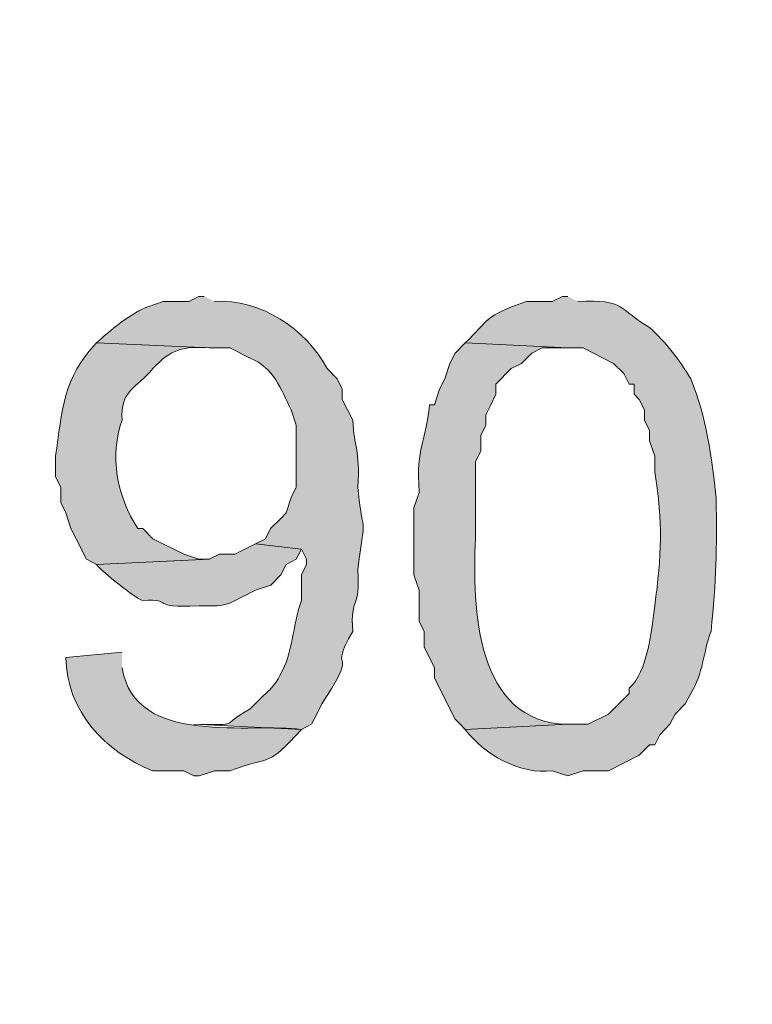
# Model space of a CAD drawing. Header units: inches. Extents: x 1352 to 2050, y -1711 to -1289.
# Tile 139 of 256: x 2007.64 to 2010.65, y -1595.16 to -1591.12. Entities that reach past the tile are written whole.
import ezdxf

# ---------------------------------------------------------------- set-up
doc = ezdxf.new("R2010")
doc.units = ezdxf.units.IN
doc.header["$MEASUREMENT"] = 0
doc.layers.add('图层 1', color=7, linetype='Continuous')

# ---------------------------------------------------------------- blocks, each defined once
blk = doc.blocks.new('block 10')
at = {"layer": '图层 1', "true_color": 0x221814}
h = blk.add_hatch(color=250, dxfattribs=at)
edge = h.paths.add_edge_path()
edge.add_spline(control_points=[(2008.3997, -1592.256), (2008.3997, -1592.256), (2008.378, -1592.256), (2008.378, -1592.256), (2008.378, -1592.256), (2008.336, -1592.277), (2008.336, -1592.277), (2008.336, -1592.277), (2008.2313, -1592.277), (2008.2313, -1592.277), (2008.2313, -1592.277), (2008.1689, -1592.2983), (2008.1689, -1592.2983), (2008.109, -1592.3187), (2008.0035, -1592.4027), (2007.9581, -1592.4465), (2007.9581, -1592.4465), (2008.4211, -1592.4678), (2008.4211, -1592.4678), (2008.4211, -1592.4678), (2008.5044, -1592.4678), (2008.5044, -1592.4678), (2008.5044, -1592.4678), (2008.5885, -1592.5099), (2008.5885, -1592.5099), (2008.6874, -1592.5484), (2008.7132, -1592.6377), (2008.7573, -1592.7214), (2008.7573, -1592.7214), (2008.7776, -1592.7851), (2008.7776, -1592.7851), (2008.7776, -1592.7851), (2008.7776, -1593.039), (2008.7776, -1593.039), (2008.7776, -1593.039), (2008.7573, -1593.0814), (2008.7573, -1593.0814), (2008.7573, -1593.0814), (2008.736, -1593.1451), (2008.736, -1593.1451), (2008.736, -1593.1451), (2008.7153, -1593.1661), (2008.7153, -1593.1661), (2008.7153, -1593.1661), (2008.6722, -1593.2085), (2008.6722, -1593.2085), (2008.6722, -1593.2085), (2008.6519, -1593.2506), (2008.6519, -1593.2506), (2008.6519, -1593.2506), (2008.6099, -1593.2719), (2008.6099, -1593.2719), (2008.6099, -1593.2719), (2008.7987, -1593.2933), (2008.7987, -1593.2933), (2008.7987, -1593.2933), (2008.8197, -1593.3353), (2008.8197, -1593.3353), (2008.8197, -1593.3353), (2008.8197, -1593.3567), (2008.8197, -1593.3567), (2008.8197, -1593.3567), (2008.7987, -1593.399), (2008.7987, -1593.399), (2008.7987, -1593.399), (2008.7987, -1593.5048), (2008.7987, -1593.5048), (2008.7697, -1593.5896), (2008.7649, -1593.6736), (2008.736, -1593.7587), (2008.6843, -1593.8776), (2008.6774, -1593.8541), (2008.5885, -1593.9492), (2008.451, -1594.0233), (2008.5644, -1594.0133), (2008.3577, -1594.0126), (2008.3577, -1594.0126), (2008.7987, -1594.034), (2008.7987, -1594.034), (2008.7987, -1594.034), (2008.8407, -1594.0126), (2008.8407, -1594.0126), (2008.8407, -1594.0126), (2008.862, -1593.9706), (2008.862, -1593.9706), (2008.862, -1593.9706), (2008.8827, -1593.9282), (2008.8827, -1593.9282), (2008.8827, -1593.9282), (2008.9244, -1593.8645), (2008.9244, -1593.8645), (2009.0233, -1593.6932), (2008.9072, -1593.8121), (2009.0095, -1593.6316), (2008.9992, -1593.4834), (2009.0422, -1593.5427), (2009.0302, -1593.378), (2009.065, -1593.1069), (2009.056, -1593.2857), (2009.0302, -1593.039), (2009.0408, -1592.8819), (2009.015, -1592.8785), (2009.0095, -1592.7641), (2009.0095, -1592.7641), (2008.9881, -1592.7214), (2008.9881, -1592.7214), (2008.9881, -1592.7214), (2008.9664, -1592.6794), (2008.9664, -1592.6794), (2008.9664, -1592.6794), (2008.9664, -1592.637), (2008.9664, -1592.637), (2008.9664, -1592.637), (2008.9461, -1592.5946), (2008.9461, -1592.5946), (2008.9461, -1592.5946), (2008.9041, -1592.5522), (2008.9041, -1592.5522), (2008.8183, -1592.39), (2008.6309, -1592.2646), (2008.4417, -1592.277)], knot_values=[0, 0, 0, 0, 0.352778, 0.352778, 0.352778, 0.705556, 0.705556, 0.705556, 1.058333, 1.058333, 1.058333, 1.411111, 1.411111, 1.411111, 1.763889, 1.763889, 1.763889, 2.116667, 2.116667, 2.116667, 2.469444, 2.469444, 2.469444, 2.822222, 2.822222, 2.822222, 3.175, 3.175, 3.175, 3.527778, 3.527778, 3.527778, 3.880556, 3.880556, 3.880556, 4.233333, 4.233333, 4.233333, 4.586111, 4.586111, 4.586111, 4.938889, 4.938889, 4.938889, 5.291667, 5.291667, 5.291667, 5.644444, 5.644444, 5.644444, 5.997222, 5.997222, 5.997222, 6.35, 6.35, 6.35, 6.702778, 6.702778, 6.702778, 7.055556, 7.055556, 7.055556, 7.408333, 7.408333, 7.408333, 7.761111, 7.761111, 7.761111, 8.113889, 8.113889, 8.113889, 8.466667, 8.466667, 8.466667, 8.819444, 8.819444, 8.819444, 9.172222, 9.172222, 9.172222, 9.525, 9.525, 9.525, 9.877778, 9.877778, 9.877778, 10.230556, 10.230556, 10.230556, 10.583333, 10.583333, 10.583333, 10.936111, 10.936111, 10.936111, 11.288889, 11.288889, 11.288889, 11.641667, 11.641667, 11.641667, 11.994444, 11.994444, 11.994444, 12.347222, 12.347222, 12.347222, 12.7, 12.7, 12.7, 13.052778, 13.052778, 13.052778, 13.405556, 13.405556, 13.405556, 13.758333, 13.758333, 13.758333, 14.111111, 14.111111, 14.111111, 14.111111], degree=3, periodic=0)
edge.add_line((2008.4417, -1592.277), (2008.3997, -1592.256))
h = blk.add_hatch(color=250, dxfattribs=at)
edge = h.paths.add_edge_path()
edge.add_spline(control_points=[(2009.8921, -1592.256), (2009.8921, -1592.256), (2009.8704, -1592.256), (2009.8704, -1592.256), (2009.8704, -1592.256), (2009.8284, -1592.277), (2009.8284, -1592.277), (2009.8284, -1592.277), (2009.7237, -1592.277), (2009.7237, -1592.277), (2009.7237, -1592.277), (2009.661, -1592.2983), (2009.661, -1592.2983), (2009.5366, -1592.3535), (2009.5697, -1592.3541), (2009.4718, -1592.4465), (2009.4718, -1592.4465), (2009.8921, -1592.4678), (2009.8921, -1592.4678), (2009.8921, -1592.4678), (2009.9552, -1592.4678), (2009.9552, -1592.4678), (2009.9552, -1592.4678), (2010.0809, -1592.5312), (2010.0809, -1592.5312), (2010.0809, -1592.5312), (2010.1226, -1592.5732), (2010.1226, -1592.5732), (2010.1226, -1592.5732), (2010.1443, -1592.616), (2010.1443, -1592.616), (2010.1443, -1592.616), (2010.1646, -1592.616), (2010.1646, -1592.616), (2010.1646, -1592.616), (2010.1646, -1592.658), (2010.1646, -1592.658), (2010.1646, -1592.658), (2010.1863, -1592.6794), (2010.1863, -1592.6794), (2010.1863, -1592.6794), (2010.2077, -1592.7214), (2010.2077, -1592.7214), (2010.2077, -1592.7214), (2010.2077, -1592.7641), (2010.2077, -1592.7641), (2010.2077, -1592.7641), (2010.2284, -1592.8061), (2010.2284, -1592.8061), (2010.2284, -1592.8061), (2010.2284, -1592.8489), (2010.2284, -1592.8489), (2010.2284, -1592.8489), (2010.2494, -1592.9122), (2010.2494, -1592.9122), (2010.2494, -1592.9122), (2010.2494, -1592.9756), (2010.2494, -1592.9756), (2010.2838, -1593.192), (2010.278, -1593.3136), (2010.2494, -1593.5262), (2010.2366, -1593.6237), (2010.2215, -1593.798), (2010.1443, -1593.8645), (2010.1443, -1593.8645), (2010.1443, -1593.8858), (2010.1443, -1593.8858), (2010.1443, -1593.8858), (2010.0603, -1593.9706), (2010.0603, -1593.9706), (2010.0603, -1593.9706), (2009.9758, -1594.0126), (2009.9758, -1594.0126), (2009.9758, -1594.0126), (2009.8921, -1594.0126), (2009.8921, -1594.0126), (2009.8921, -1594.0126), (2009.4718, -1594.034), (2009.4718, -1594.034), (2009.548, -1594.1366), (2009.6999, -1594.2207), (2009.8284, -1594.2035), (2009.8284, -1594.2035), (2009.8921, -1594.2245), (2009.8921, -1594.2245), (2009.8921, -1594.2245), (2009.9552, -1594.2035), (2009.9552, -1594.2035), (2009.9552, -1594.2035), (2010.0603, -1594.2035), (2010.0603, -1594.2035), (2010.0603, -1594.2035), (2010.1863, -1594.1397), (2010.1863, -1594.1397), (2010.1863, -1594.1397), (2010.2284, -1594.0974), (2010.2284, -1594.0974), (2010.2284, -1594.0974), (2010.2494, -1594.0974), (2010.2494, -1594.0974), (2010.2494, -1594.0974), (2010.2707, -1594.0553), (2010.2707, -1594.0553), (2010.2707, -1594.0553), (2010.3121, -1594.0126), (2010.3121, -1594.0126), (2010.3121, -1594.0126), (2010.3331, -1593.9706), (2010.3331, -1593.9706), (2010.3331, -1593.9706), (2010.3751, -1593.9282), (2010.3751, -1593.9282), (2010.3751, -1593.9282), (2010.3972, -1593.8858), (2010.3972, -1593.8858), (2010.4495, -1593.8066), (2010.4482, -1593.7139), (2010.4806, -1593.6316), (2010.5029, -1593.418), (2010.5043, -1593.2998), (2010.5019, -1593.0814), (2010.4826, -1592.9164), (2010.4626, -1592.7503), (2010.3972, -1592.5946), (2010.351, -1592.5167), (2010.2952, -1592.4454), (2010.2284, -1592.3831), (2010.1016, -1592.3107), (2010.1319, -1592.2666), (2009.9342, -1592.277)], knot_values=[0, 0, 0, 0, 0.352778, 0.352778, 0.352778, 0.705556, 0.705556, 0.705556, 1.058333, 1.058333, 1.058333, 1.411111, 1.411111, 1.411111, 1.763889, 1.763889, 1.763889, 2.116667, 2.116667, 2.116667, 2.469444, 2.469444, 2.469444, 2.822222, 2.822222, 2.822222, 3.175, 3.175, 3.175, 3.527778, 3.527778, 3.527778, 3.880556, 3.880556, 3.880556, 4.233333, 4.233333, 4.233333, 4.586111, 4.586111, 4.586111, 4.938889, 4.938889, 4.938889, 5.291667, 5.291667, 5.291667, 5.644444, 5.644444, 5.644444, 5.997222, 5.997222, 5.997222, 6.35, 6.35, 6.35, 6.702778, 6.702778, 6.702778, 7.055556, 7.055556, 7.055556, 7.408333, 7.408333, 7.408333, 7.761111, 7.761111, 7.761111, 8.113889, 8.113889, 8.113889, 8.466667, 8.466667, 8.466667, 8.819444, 8.819444, 8.819444, 9.172222, 9.172222, 9.172222, 9.525, 9.525, 9.525, 9.877778, 9.877778, 9.877778, 10.230556, 10.230556, 10.230556, 10.583333, 10.583333, 10.583333, 10.936111, 10.936111, 10.936111, 11.288889, 11.288889, 11.288889, 11.641667, 11.641667, 11.641667, 11.994444, 11.994444, 11.994444, 12.347222, 12.347222, 12.347222, 12.7, 12.7, 12.7, 13.052778, 13.052778, 13.052778, 13.405556, 13.405556, 13.405556, 13.758333, 13.758333, 13.758333, 14.111111, 14.111111, 14.111111, 14.463889, 14.463889, 14.463889, 14.816667, 14.816667, 14.816667, 15.169444, 15.169444, 15.169444, 15.169444], degree=3, periodic=0)
edge.add_line((2009.9342, -1592.277), (2009.8921, -1592.256))
h = blk.add_hatch(color=250, dxfattribs=at)
edge = h.paths.add_edge_path()
edge.add_spline(control_points=[(2007.9581, -1592.4465), (2007.8182, -1592.5905), (2007.8175, -1592.7259), (2007.7896, -1592.9122), (2007.7896, -1592.9122), (2007.7896, -1592.997), (2007.7896, -1592.997), (2007.7896, -1592.997), (2007.8106, -1593.039), (2007.8106, -1593.039), (2007.8106, -1593.039), (2007.8106, -1593.1024), (2007.8106, -1593.1024), (2007.8106, -1593.1024), (2007.832, -1593.1451), (2007.832, -1593.1451), (2007.832, -1593.1451), (2007.8526, -1593.2085), (2007.8526, -1593.2085), (2007.8526, -1593.2085), (2007.874, -1593.2509), (2007.874, -1593.2509), (2007.874, -1593.2509), (2007.916, -1593.3353), (2007.916, -1593.3353), (2007.916, -1593.3353), (2007.9581, -1593.3567), (2007.9581, -1593.3567), (2007.9581, -1593.3567), (2008.4211, -1593.3353), (2008.4211, -1593.3353), (2008.4211, -1593.3353), (2008.378, -1593.3353), (2008.378, -1593.3353), (2008.378, -1593.3353), (2008.3157, -1593.3143), (2008.3157, -1593.3143), (2008.3157, -1593.3143), (2008.1892, -1593.2509), (2008.1892, -1593.2509), (2008.1892, -1593.2509), (2008.1472, -1593.2085), (2008.1472, -1593.2085), (2008.1472, -1593.2085), (2008.1269, -1593.2085), (2008.1269, -1593.2085), (2008.0418, -1593.0783), (2008.0097, -1592.9095), (2008.0628, -1592.7641), (2008.0538, -1592.639), (2008.1207, -1592.6353), (2008.1892, -1592.5522), (2008.2609, -1592.4727), (2008.3177, -1592.4596), (2008.4211, -1592.4678)], knot_values=[0, 0, 0, 0, 0.352778, 0.352778, 0.352778, 0.705556, 0.705556, 0.705556, 1.058333, 1.058333, 1.058333, 1.411111, 1.411111, 1.411111, 1.763889, 1.763889, 1.763889, 2.116667, 2.116667, 2.116667, 2.469444, 2.469444, 2.469444, 2.822222, 2.822222, 2.822222, 3.175, 3.175, 3.175, 3.527778, 3.527778, 3.527778, 3.880556, 3.880556, 3.880556, 4.233333, 4.233333, 4.233333, 4.586111, 4.586111, 4.586111, 4.938889, 4.938889, 4.938889, 5.291667, 5.291667, 5.291667, 5.644444, 5.644444, 5.644444, 5.997222, 5.997222, 5.997222, 6.35, 6.35, 6.35, 6.35], degree=3, periodic=0)
edge.add_line((2008.4211, -1592.4678), (2007.9581, -1592.4465))
h = blk.add_hatch(color=250, dxfattribs=at)
edge = h.paths.add_edge_path()
edge.add_spline(control_points=[(2009.4718, -1592.4465), (2009.4718, -1592.4465), (2009.4298, -1592.4888), (2009.4298, -1592.4888), (2009.4298, -1592.4888), (2009.4081, -1592.5312), (2009.4081, -1592.5312), (2009.4081, -1592.5312), (2009.3878, -1592.5946), (2009.3878, -1592.5946), (2009.3878, -1592.5946), (2009.3664, -1592.637), (2009.3664, -1592.637), (2009.3664, -1592.637), (2009.3457, -1592.7007), (2009.3457, -1592.7007), (2009.3457, -1592.7007), (2009.3244, -1592.7007), (2009.3244, -1592.7007), (2009.3106, -1592.8613), (2009.2693, -1592.8661), (2009.2824, -1593.0604), (2009.2824, -1593.0604), (2009.2606, -1593.1238), (2009.2606, -1593.1238), (2009.2606, -1593.1238), (2009.2606, -1593.399), (2009.2606, -1593.399), (2009.2606, -1593.399), (2009.2824, -1593.4624), (2009.2824, -1593.4624), (2009.2824, -1593.4624), (2009.2824, -1593.5896), (2009.2824, -1593.5896), (2009.2824, -1593.5896), (2009.3034, -1593.6316), (2009.3034, -1593.6316), (2009.3034, -1593.6316), (2009.3034, -1593.6953), (2009.3034, -1593.6953), (2009.3034, -1593.6953), (2009.3244, -1593.7377), (2009.3244, -1593.7377), (2009.3244, -1593.7377), (2009.3457, -1593.7801), (2009.3457, -1593.7801), (2009.3457, -1593.7801), (2009.3457, -1593.8224), (2009.3457, -1593.8224), (2009.3457, -1593.8224), (2009.3664, -1593.8645), (2009.3664, -1593.8645), (2009.3664, -1593.8645), (2009.3878, -1593.9072), (2009.3878, -1593.9072), (2009.3878, -1593.9072), (2009.4081, -1593.9492), (2009.4081, -1593.9492), (2009.4081, -1593.9492), (2009.4298, -1593.9916), (2009.4298, -1593.9916), (2009.4298, -1593.9916), (2009.4501, -1594.0126), (2009.4501, -1594.0126), (2009.4501, -1594.0126), (2009.4718, -1594.034), (2009.4718, -1594.034), (2009.4718, -1594.034), (2009.8918, -1594.0126), (2009.8918, -1594.0126), (2009.5146, -1594.0064), (2009.4987, -1593.5334), (2009.5139, -1593.2509), (2009.5139, -1593.2509), (2009.5139, -1592.9333), (2009.5139, -1592.9333), (2009.5139, -1592.9333), (2009.5349, -1592.8909), (2009.5349, -1592.8909), (2009.5349, -1592.8909), (2009.5349, -1592.8275), (2009.5349, -1592.8275), (2009.5349, -1592.8275), (2009.5555, -1592.7851), (2009.5555, -1592.7851), (2009.5555, -1592.7851), (2009.5555, -1592.7427), (2009.5555, -1592.7427), (2009.5555, -1592.7427), (2009.5766, -1592.7007), (2009.5766, -1592.7007), (2009.5766, -1592.7007), (2009.5976, -1592.658), (2009.5976, -1592.658), (2009.5976, -1592.658), (2009.5976, -1592.616), (2009.5976, -1592.616), (2009.5976, -1592.616), (2009.6606, -1592.5522), (2009.6606, -1592.5522), (2009.6606, -1592.5522), (2009.7023, -1592.5312), (2009.7023, -1592.5312), (2009.7023, -1592.5312), (2009.7443, -1592.4888), (2009.7443, -1592.4888), (2009.7443, -1592.4888), (2009.7874, -1592.4678), (2009.7874, -1592.4678), (2009.7874, -1592.4678), (2009.8918, -1592.4678), (2009.8918, -1592.4678)], knot_values=[0, 0, 0, 0, 0.352778, 0.352778, 0.352778, 0.705556, 0.705556, 0.705556, 1.058333, 1.058333, 1.058333, 1.411111, 1.411111, 1.411111, 1.763889, 1.763889, 1.763889, 2.116667, 2.116667, 2.116667, 2.469444, 2.469444, 2.469444, 2.822222, 2.822222, 2.822222, 3.175, 3.175, 3.175, 3.527778, 3.527778, 3.527778, 3.880556, 3.880556, 3.880556, 4.233333, 4.233333, 4.233333, 4.586111, 4.586111, 4.586111, 4.938889, 4.938889, 4.938889, 5.291667, 5.291667, 5.291667, 5.644444, 5.644444, 5.644444, 5.997222, 5.997222, 5.997222, 6.35, 6.35, 6.35, 6.702778, 6.702778, 6.702778, 7.055556, 7.055556, 7.055556, 7.408333, 7.408333, 7.408333, 7.761111, 7.761111, 7.761111, 8.113889, 8.113889, 8.113889, 8.466667, 8.466667, 8.466667, 8.819444, 8.819444, 8.819444, 9.172222, 9.172222, 9.172222, 9.525, 9.525, 9.525, 9.877778, 9.877778, 9.877778, 10.230556, 10.230556, 10.230556, 10.583333, 10.583333, 10.583333, 10.936111, 10.936111, 10.936111, 11.288889, 11.288889, 11.288889, 11.641667, 11.641667, 11.641667, 11.994444, 11.994444, 11.994444, 12.347222, 12.347222, 12.347222, 12.7, 12.7, 12.7, 13.052778, 13.052778, 13.052778, 13.052778], degree=3, periodic=0)
edge.add_line((2009.8918, -1592.4678), (2009.4718, -1592.4465))
h = blk.add_hatch(color=250, dxfattribs=at)
edge = h.paths.add_edge_path()
edge.add_spline(control_points=[(2008.6099, -1593.2719), (2008.6099, -1593.2719), (2008.5258, -1593.3143), (2008.5258, -1593.3143), (2008.5258, -1593.3143), (2008.4631, -1593.3143), (2008.4631, -1593.3143), (2008.4631, -1593.3143), (2008.4204, -1593.3353), (2008.4204, -1593.3353), (2008.4204, -1593.3353), (2007.9577, -1593.3567), (2007.9577, -1593.3567), (2007.9818, -1593.387), (2008.1141, -1593.4931), (2008.1472, -1593.5048), (2008.2853, -1593.4952), (2008.1644, -1593.5386), (2008.3787, -1593.5258), (2008.5058, -1593.5317), (2008.4996, -1593.5151), (2008.6099, -1593.4624), (2008.6099, -1593.4624), (2008.6729, -1593.4414), (2008.6729, -1593.4414), (2008.6729, -1593.4414), (2008.7146, -1593.3987), (2008.7146, -1593.3987), (2008.7146, -1593.3987), (2008.7356, -1593.3567), (2008.7356, -1593.3567), (2008.7356, -1593.3567), (2008.778, -1593.3353), (2008.778, -1593.3353), (2008.778, -1593.3353), (2008.7987, -1593.2933), (2008.7987, -1593.2933)], knot_values=[0, 0, 0, 0, 0.352778, 0.352778, 0.352778, 0.705556, 0.705556, 0.705556, 1.058333, 1.058333, 1.058333, 1.411111, 1.411111, 1.411111, 1.763889, 1.763889, 1.763889, 2.116667, 2.116667, 2.116667, 2.469444, 2.469444, 2.469444, 2.822222, 2.822222, 2.822222, 3.175, 3.175, 3.175, 3.527778, 3.527778, 3.527778, 3.880556, 3.880556, 3.880556, 4.233333, 4.233333, 4.233333, 4.233333], degree=3, periodic=0)
edge.add_line((2008.7987, -1593.2933), (2008.6099, -1593.2719))
h = blk.add_hatch(color=250, dxfattribs=at)
edge = h.paths.add_edge_path()
edge.add_spline(control_points=[(2008.0628, -1593.7163), (2008.0628, -1593.7163), (2007.832, -1593.7377), (2007.832, -1593.7377), (2007.834, -1593.9582), (2007.9925, -1594.126), (2008.1892, -1594.2035), (2008.1892, -1594.2035), (2008.3157, -1594.2035), (2008.3157, -1594.2035), (2008.3157, -1594.2035), (2008.3577, -1594.2241), (2008.3577, -1594.2241), (2008.3577, -1594.2241), (2008.379, -1594.2241), (2008.379, -1594.2241), (2008.379, -1594.2241), (2008.4414, -1594.2035), (2008.4414, -1594.2035), (2008.4414, -1594.2035), (2008.5044, -1594.2035), (2008.5044, -1594.2035), (2008.6901, -1594.1353), (2008.6498, -1594.1938), (2008.7987, -1594.034), (2008.6006, -1594.003), (2008.1145, -1594.1101), (2008.0628, -1593.7804)], knot_values=[0, 0, 0, 0, 0.352778, 0.352778, 0.352778, 0.705556, 0.705556, 0.705556, 1.058333, 1.058333, 1.058333, 1.411111, 1.411111, 1.411111, 1.763889, 1.763889, 1.763889, 2.116667, 2.116667, 2.116667, 2.469444, 2.469444, 2.469444, 2.822222, 2.822222, 2.822222, 3.175, 3.175, 3.175, 3.175], degree=3, periodic=0)
edge.add_line((2008.0628, -1593.7804), (2008.0628, -1593.7163))
at = {"layer": '图层 1', "color": 250, "lineweight": 18, "true_color": 0x221814}
blk.add_open_spline([(1982.3121, -1579.1119), (1993.2365, -1595.1619), (2017.2894, -1591.4405), (2022.9249, -1572.8253)], degree=3, dxfattribs=at)
at = {"layer": '图层 1', "lineweight": 0}
for points, knots in [([(2008.3997, -1592.256), (2008.3997, -1592.256), (2008.378, -1592.256), (2008.378, -1592.256), (2008.378, -1592.256), (2008.336, -1592.277), (2008.336, -1592.277), (2008.336, -1592.277), (2008.2313, -1592.277), (2008.2313, -1592.277), (2008.2313, -1592.277), (2008.1689, -1592.2983), (2008.1689, -1592.2983), (2008.109, -1592.3187), (2008.0035, -1592.4027), (2007.9581, -1592.4465), (2007.9581, -1592.4465), (2008.4211, -1592.4678), (2008.4211, -1592.4678), (2008.4211, -1592.4678), (2008.5044, -1592.4678), (2008.5044, -1592.4678), (2008.5044, -1592.4678), (2008.5885, -1592.5099), (2008.5885, -1592.5099), (2008.6874, -1592.5484), (2008.7132, -1592.6377), (2008.7573, -1592.7214), (2008.7573, -1592.7214), (2008.7776, -1592.7851), (2008.7776, -1592.7851), (2008.7776, -1592.7851), (2008.7776, -1593.039), (2008.7776, -1593.039), (2008.7776, -1593.039), (2008.7573, -1593.0814), (2008.7573, -1593.0814), (2008.7573, -1593.0814), (2008.736, -1593.1451), (2008.736, -1593.1451), (2008.736, -1593.1451), (2008.7153, -1593.1661), (2008.7153, -1593.1661), (2008.7153, -1593.1661), (2008.6722, -1593.2085), (2008.6722, -1593.2085), (2008.6722, -1593.2085), (2008.6519, -1593.2506), (2008.6519, -1593.2506), (2008.6519, -1593.2506), (2008.6099, -1593.2719), (2008.6099, -1593.2719), (2008.6099, -1593.2719), (2008.7987, -1593.2933), (2008.7987, -1593.2933), (2008.7987, -1593.2933), (2008.8197, -1593.3353), (2008.8197, -1593.3353), (2008.8197, -1593.3353), (2008.8197, -1593.3567), (2008.8197, -1593.3567), (2008.8197, -1593.3567), (2008.7987, -1593.399), (2008.7987, -1593.399), (2008.7987, -1593.399), (2008.7987, -1593.5048), (2008.7987, -1593.5048), (2008.7697, -1593.5896), (2008.7649, -1593.6736), (2008.736, -1593.7587), (2008.6843, -1593.8776), (2008.6774, -1593.8541), (2008.5885, -1593.9492), (2008.451, -1594.0233), (2008.5644, -1594.0133), (2008.3577, -1594.0126), (2008.3577, -1594.0126), (2008.7987, -1594.034), (2008.7987, -1594.034), (2008.7987, -1594.034), (2008.8407, -1594.0126), (2008.8407, -1594.0126), (2008.8407, -1594.0126), (2008.862, -1593.9706), (2008.862, -1593.9706), (2008.862, -1593.9706), (2008.8827, -1593.9282), (2008.8827, -1593.9282), (2008.8827, -1593.9282), (2008.9244, -1593.8645), (2008.9244, -1593.8645), (2009.0233, -1593.6932), (2008.9072, -1593.8121), (2009.0095, -1593.6316), (2008.9992, -1593.4834), (2009.0422, -1593.5427), (2009.0302, -1593.378), (2009.065, -1593.1069), (2009.056, -1593.2857), (2009.0302, -1593.039), (2009.0408, -1592.8819), (2009.015, -1592.8785), (2009.0095, -1592.7641), (2009.0095, -1592.7641), (2008.9881, -1592.7214), (2008.9881, -1592.7214), (2008.9881, -1592.7214), (2008.9664, -1592.6794), (2008.9664, -1592.6794), (2008.9664, -1592.6794), (2008.9664, -1592.637), (2008.9664, -1592.637), (2008.9664, -1592.637), (2008.9461, -1592.5946), (2008.9461, -1592.5946), (2008.9461, -1592.5946), (2008.9041, -1592.5522), (2008.9041, -1592.5522), (2008.8183, -1592.39), (2008.6309, -1592.2646), (2008.4417, -1592.277)], [0, 0, 0, 0, 1, 1, 1, 2, 2, 2, 3, 3, 3, 4, 4, 4, 5, 5, 5, 6, 6, 6, 7, 7, 7, 8, 8, 8, 9, 9, 9, 10, 10, 10, 11, 11, 11, 12, 12, 12, 13, 13, 13, 14, 14, 14, 15, 15, 15, 16, 16, 16, 17, 17, 17, 18, 18, 18, 19, 19, 19, 20, 20, 20, 21, 21, 21, 22, 22, 22, 23, 23, 23, 24, 24, 24, 25, 25, 25, 26, 26, 26, 27, 27, 27, 28, 28, 28, 29, 29, 29, 30, 30, 30, 31, 31, 31, 32, 32, 32, 33, 33, 33, 34, 34, 34, 35, 35, 35, 36, 36, 36, 37, 37, 37, 38, 38, 38, 39, 39, 39, 40, 40, 40, 40]), ([(2009.8921, -1592.256), (2009.8921, -1592.256), (2009.8704, -1592.256), (2009.8704, -1592.256), (2009.8704, -1592.256), (2009.8284, -1592.277), (2009.8284, -1592.277), (2009.8284, -1592.277), (2009.7237, -1592.277), (2009.7237, -1592.277), (2009.7237, -1592.277), (2009.661, -1592.2983), (2009.661, -1592.2983), (2009.5366, -1592.3535), (2009.5697, -1592.3541), (2009.4718, -1592.4465), (2009.4718, -1592.4465), (2009.8921, -1592.4678), (2009.8921, -1592.4678), (2009.8921, -1592.4678), (2009.9552, -1592.4678), (2009.9552, -1592.4678), (2009.9552, -1592.4678), (2010.0809, -1592.5312), (2010.0809, -1592.5312), (2010.0809, -1592.5312), (2010.1226, -1592.5732), (2010.1226, -1592.5732), (2010.1226, -1592.5732), (2010.1443, -1592.616), (2010.1443, -1592.616), (2010.1443, -1592.616), (2010.1646, -1592.616), (2010.1646, -1592.616), (2010.1646, -1592.616), (2010.1646, -1592.658), (2010.1646, -1592.658), (2010.1646, -1592.658), (2010.1863, -1592.6794), (2010.1863, -1592.6794), (2010.1863, -1592.6794), (2010.2077, -1592.7214), (2010.2077, -1592.7214), (2010.2077, -1592.7214), (2010.2077, -1592.7641), (2010.2077, -1592.7641), (2010.2077, -1592.7641), (2010.2284, -1592.8061), (2010.2284, -1592.8061), (2010.2284, -1592.8061), (2010.2284, -1592.8489), (2010.2284, -1592.8489), (2010.2284, -1592.8489), (2010.2494, -1592.9122), (2010.2494, -1592.9122), (2010.2494, -1592.9122), (2010.2494, -1592.9756), (2010.2494, -1592.9756), (2010.2838, -1593.192), (2010.278, -1593.3136), (2010.2494, -1593.5262), (2010.2366, -1593.6237), (2010.2215, -1593.798), (2010.1443, -1593.8645), (2010.1443, -1593.8645), (2010.1443, -1593.8858), (2010.1443, -1593.8858), (2010.1443, -1593.8858), (2010.0603, -1593.9706), (2010.0603, -1593.9706), (2010.0603, -1593.9706), (2009.9758, -1594.0126), (2009.9758, -1594.0126), (2009.9758, -1594.0126), (2009.8921, -1594.0126), (2009.8921, -1594.0126), (2009.8921, -1594.0126), (2009.4718, -1594.034), (2009.4718, -1594.034), (2009.548, -1594.1366), (2009.6999, -1594.2207), (2009.8284, -1594.2035), (2009.8284, -1594.2035), (2009.8921, -1594.2245), (2009.8921, -1594.2245), (2009.8921, -1594.2245), (2009.9552, -1594.2035), (2009.9552, -1594.2035), (2009.9552, -1594.2035), (2010.0603, -1594.2035), (2010.0603, -1594.2035), (2010.0603, -1594.2035), (2010.1863, -1594.1397), (2010.1863, -1594.1397), (2010.1863, -1594.1397), (2010.2284, -1594.0974), (2010.2284, -1594.0974), (2010.2284, -1594.0974), (2010.2494, -1594.0974), (2010.2494, -1594.0974), (2010.2494, -1594.0974), (2010.2707, -1594.0553), (2010.2707, -1594.0553), (2010.2707, -1594.0553), (2010.3121, -1594.0126), (2010.3121, -1594.0126), (2010.3121, -1594.0126), (2010.3331, -1593.9706), (2010.3331, -1593.9706), (2010.3331, -1593.9706), (2010.3751, -1593.9282), (2010.3751, -1593.9282), (2010.3751, -1593.9282), (2010.3972, -1593.8858), (2010.3972, -1593.8858), (2010.4495, -1593.8066), (2010.4482, -1593.7139), (2010.4806, -1593.6316), (2010.5029, -1593.418), (2010.5043, -1593.2998), (2010.5019, -1593.0814), (2010.4826, -1592.9164), (2010.4626, -1592.7503), (2010.3972, -1592.5946), (2010.351, -1592.5167), (2010.2952, -1592.4454), (2010.2284, -1592.3831), (2010.1016, -1592.3107), (2010.1319, -1592.2666), (2009.9342, -1592.277)], [0, 0, 0, 0, 1, 1, 1, 2, 2, 2, 3, 3, 3, 4, 4, 4, 5, 5, 5, 6, 6, 6, 7, 7, 7, 8, 8, 8, 9, 9, 9, 10, 10, 10, 11, 11, 11, 12, 12, 12, 13, 13, 13, 14, 14, 14, 15, 15, 15, 16, 16, 16, 17, 17, 17, 18, 18, 18, 19, 19, 19, 20, 20, 20, 21, 21, 21, 22, 22, 22, 23, 23, 23, 24, 24, 24, 25, 25, 25, 26, 26, 26, 27, 27, 27, 28, 28, 28, 29, 29, 29, 30, 30, 30, 31, 31, 31, 32, 32, 32, 33, 33, 33, 34, 34, 34, 35, 35, 35, 36, 36, 36, 37, 37, 37, 38, 38, 38, 39, 39, 39, 40, 40, 40, 41, 41, 41, 42, 42, 42, 43, 43, 43, 43]), ([(2007.9581, -1592.4465), (2007.8182, -1592.5905), (2007.8175, -1592.7259), (2007.7896, -1592.9122), (2007.7896, -1592.9122), (2007.7896, -1592.997), (2007.7896, -1592.997), (2007.7896, -1592.997), (2007.8106, -1593.039), (2007.8106, -1593.039), (2007.8106, -1593.039), (2007.8106, -1593.1024), (2007.8106, -1593.1024), (2007.8106, -1593.1024), (2007.832, -1593.1451), (2007.832, -1593.1451), (2007.832, -1593.1451), (2007.8526, -1593.2085), (2007.8526, -1593.2085), (2007.8526, -1593.2085), (2007.874, -1593.2509), (2007.874, -1593.2509), (2007.874, -1593.2509), (2007.916, -1593.3353), (2007.916, -1593.3353), (2007.916, -1593.3353), (2007.9581, -1593.3567), (2007.9581, -1593.3567), (2007.9581, -1593.3567), (2008.4211, -1593.3353), (2008.4211, -1593.3353), (2008.4211, -1593.3353), (2008.378, -1593.3353), (2008.378, -1593.3353), (2008.378, -1593.3353), (2008.3157, -1593.3143), (2008.3157, -1593.3143), (2008.3157, -1593.3143), (2008.1892, -1593.2509), (2008.1892, -1593.2509), (2008.1892, -1593.2509), (2008.1472, -1593.2085), (2008.1472, -1593.2085), (2008.1472, -1593.2085), (2008.1269, -1593.2085), (2008.1269, -1593.2085), (2008.0418, -1593.0783), (2008.0097, -1592.9095), (2008.0628, -1592.7641), (2008.0538, -1592.639), (2008.1207, -1592.6353), (2008.1892, -1592.5522), (2008.2609, -1592.4727), (2008.3177, -1592.4596), (2008.4211, -1592.4678)], [0, 0, 0, 0, 1, 1, 1, 2, 2, 2, 3, 3, 3, 4, 4, 4, 5, 5, 5, 6, 6, 6, 7, 7, 7, 8, 8, 8, 9, 9, 9, 10, 10, 10, 11, 11, 11, 12, 12, 12, 13, 13, 13, 14, 14, 14, 15, 15, 15, 16, 16, 16, 17, 17, 17, 18, 18, 18, 18]), ([(2009.4718, -1592.4465), (2009.4718, -1592.4465), (2009.4298, -1592.4888), (2009.4298, -1592.4888), (2009.4298, -1592.4888), (2009.4081, -1592.5312), (2009.4081, -1592.5312), (2009.4081, -1592.5312), (2009.3878, -1592.5946), (2009.3878, -1592.5946), (2009.3878, -1592.5946), (2009.3664, -1592.637), (2009.3664, -1592.637), (2009.3664, -1592.637), (2009.3457, -1592.7007), (2009.3457, -1592.7007), (2009.3457, -1592.7007), (2009.3244, -1592.7007), (2009.3244, -1592.7007), (2009.3106, -1592.8613), (2009.2693, -1592.8661), (2009.2824, -1593.0604), (2009.2824, -1593.0604), (2009.2606, -1593.1238), (2009.2606, -1593.1238), (2009.2606, -1593.1238), (2009.2606, -1593.399), (2009.2606, -1593.399), (2009.2606, -1593.399), (2009.2824, -1593.4624), (2009.2824, -1593.4624), (2009.2824, -1593.4624), (2009.2824, -1593.5896), (2009.2824, -1593.5896), (2009.2824, -1593.5896), (2009.3034, -1593.6316), (2009.3034, -1593.6316), (2009.3034, -1593.6316), (2009.3034, -1593.6953), (2009.3034, -1593.6953), (2009.3034, -1593.6953), (2009.3244, -1593.7377), (2009.3244, -1593.7377), (2009.3244, -1593.7377), (2009.3457, -1593.7801), (2009.3457, -1593.7801), (2009.3457, -1593.7801), (2009.3457, -1593.8224), (2009.3457, -1593.8224), (2009.3457, -1593.8224), (2009.3664, -1593.8645), (2009.3664, -1593.8645), (2009.3664, -1593.8645), (2009.3878, -1593.9072), (2009.3878, -1593.9072), (2009.3878, -1593.9072), (2009.4081, -1593.9492), (2009.4081, -1593.9492), (2009.4081, -1593.9492), (2009.4298, -1593.9916), (2009.4298, -1593.9916), (2009.4298, -1593.9916), (2009.4501, -1594.0126), (2009.4501, -1594.0126), (2009.4501, -1594.0126), (2009.4718, -1594.034), (2009.4718, -1594.034), (2009.4718, -1594.034), (2009.8918, -1594.0126), (2009.8918, -1594.0126), (2009.5146, -1594.0064), (2009.4987, -1593.5334), (2009.5139, -1593.2509), (2009.5139, -1593.2509), (2009.5139, -1592.9333), (2009.5139, -1592.9333), (2009.5139, -1592.9333), (2009.5349, -1592.8909), (2009.5349, -1592.8909), (2009.5349, -1592.8909), (2009.5349, -1592.8275), (2009.5349, -1592.8275), (2009.5349, -1592.8275), (2009.5555, -1592.7851), (2009.5555, -1592.7851), (2009.5555, -1592.7851), (2009.5555, -1592.7427), (2009.5555, -1592.7427), (2009.5555, -1592.7427), (2009.5766, -1592.7007), (2009.5766, -1592.7007), (2009.5766, -1592.7007), (2009.5976, -1592.658), (2009.5976, -1592.658), (2009.5976, -1592.658), (2009.5976, -1592.616), (2009.5976, -1592.616), (2009.5976, -1592.616), (2009.6606, -1592.5522), (2009.6606, -1592.5522), (2009.6606, -1592.5522), (2009.7023, -1592.5312), (2009.7023, -1592.5312), (2009.7023, -1592.5312), (2009.7443, -1592.4888), (2009.7443, -1592.4888), (2009.7443, -1592.4888), (2009.7874, -1592.4678), (2009.7874, -1592.4678), (2009.7874, -1592.4678), (2009.8918, -1592.4678), (2009.8918, -1592.4678)], [0, 0, 0, 0, 1, 1, 1, 2, 2, 2, 3, 3, 3, 4, 4, 4, 5, 5, 5, 6, 6, 6, 7, 7, 7, 8, 8, 8, 9, 9, 9, 10, 10, 10, 11, 11, 11, 12, 12, 12, 13, 13, 13, 14, 14, 14, 15, 15, 15, 16, 16, 16, 17, 17, 17, 18, 18, 18, 19, 19, 19, 20, 20, 20, 21, 21, 21, 22, 22, 22, 23, 23, 23, 24, 24, 24, 25, 25, 25, 26, 26, 26, 27, 27, 27, 28, 28, 28, 29, 29, 29, 30, 30, 30, 31, 31, 31, 32, 32, 32, 33, 33, 33, 34, 34, 34, 35, 35, 35, 36, 36, 36, 37, 37, 37, 37]), ([(2008.6099, -1593.2719), (2008.6099, -1593.2719), (2008.5258, -1593.3143), (2008.5258, -1593.3143), (2008.5258, -1593.3143), (2008.4631, -1593.3143), (2008.4631, -1593.3143), (2008.4631, -1593.3143), (2008.4204, -1593.3353), (2008.4204, -1593.3353), (2008.4204, -1593.3353), (2007.9577, -1593.3567), (2007.9577, -1593.3567), (2007.9818, -1593.387), (2008.1141, -1593.4931), (2008.1472, -1593.5048), (2008.2853, -1593.4952), (2008.1644, -1593.5386), (2008.3787, -1593.5258), (2008.5058, -1593.5317), (2008.4996, -1593.5151), (2008.6099, -1593.4624), (2008.6099, -1593.4624), (2008.6729, -1593.4414), (2008.6729, -1593.4414), (2008.6729, -1593.4414), (2008.7146, -1593.3987), (2008.7146, -1593.3987), (2008.7146, -1593.3987), (2008.7356, -1593.3567), (2008.7356, -1593.3567), (2008.7356, -1593.3567), (2008.778, -1593.3353), (2008.778, -1593.3353), (2008.778, -1593.3353), (2008.7987, -1593.2933), (2008.7987, -1593.2933)], [0, 0, 0, 0, 1, 1, 1, 2, 2, 2, 3, 3, 3, 4, 4, 4, 5, 5, 5, 6, 6, 6, 7, 7, 7, 8, 8, 8, 9, 9, 9, 10, 10, 10, 11, 11, 11, 12, 12, 12, 12]), ([(2008.0628, -1593.7163), (2008.0628, -1593.7163), (2007.832, -1593.7377), (2007.832, -1593.7377), (2007.834, -1593.9582), (2007.9925, -1594.126), (2008.1892, -1594.2035), (2008.1892, -1594.2035), (2008.3157, -1594.2035), (2008.3157, -1594.2035), (2008.3157, -1594.2035), (2008.3577, -1594.2241), (2008.3577, -1594.2241), (2008.3577, -1594.2241), (2008.379, -1594.2241), (2008.379, -1594.2241), (2008.379, -1594.2241), (2008.4414, -1594.2035), (2008.4414, -1594.2035), (2008.4414, -1594.2035), (2008.5044, -1594.2035), (2008.5044, -1594.2035), (2008.6901, -1594.1353), (2008.6498, -1594.1938), (2008.7987, -1594.034), (2008.6006, -1594.003), (2008.1145, -1594.1101), (2008.0628, -1593.7804)], [0, 0, 0, 0, 1, 1, 1, 2, 2, 2, 3, 3, 3, 4, 4, 4, 5, 5, 5, 6, 6, 6, 7, 7, 7, 8, 8, 8, 9, 9, 9, 9])]:
    blk.add_open_spline(points, degree=3, knots=knots, dxfattribs=at)
blk = doc.blocks.new('block 9')
at = {"layer": '图层 1'}
blk.add_blockref('block 10', (0, 0), dxfattribs=at)
blk = doc.blocks.new('block 2')
at = {"layer": '图层 1'}
blk.add_blockref('block 9', (0, 0), dxfattribs=at)

msp = doc.modelspace()

# ---------------------------------------------------------------- block references
at = {"layer": '图层 1'}
msp.add_blockref('block 2', (0, 0), dxfattribs=at)

doc.saveas('drawing.dxf')
